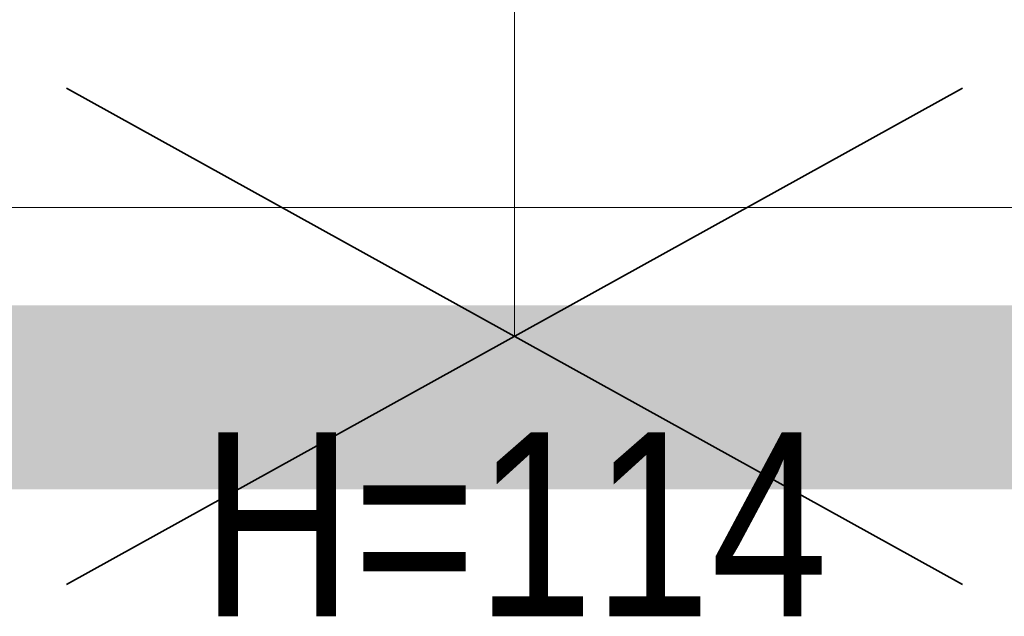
# Model space of a CAD drawing. Header units: millimetres. Extents: x -37445 to 120667, y -123620 to 254214.
# Tile 45 of 219: x 666 to 1201, y -87582 to -87258. Entities that reach past the tile are written whole.
import ezdxf
from ezdxf.enums import TextEntityAlignment as Align

# ---------------------------------------------------------------- set-up
doc = ezdxf.new("R2010")
doc.units = ezdxf.units.MM
doc.linetypes.add('xref_ACAD-LSN_dyspozytornia_PW_rzuty_12$0$DASHED', pattern=[19.05, 12.7, -6.35])
for name, color, linetype, lineweight in [('DEMONTAŻE', 6, 'Continuous', 35), ('Inwentaryzacja$0$Leszno_dyspozytornia_inwentaryzacja$0$FL_grzejniki_istniejące', 1, 'Continuous', 40), ('xref', 8, 'Continuous', 13), ('xref_ACAD-LSN_dyspozytornia_PW_rzuty_12$0$A opis stolarka', 8, 'Continuous', 9), ('xref_ACAD-LSN_dyspozytornia_PW_rzuty_12$0$A opis stolarka NWD typ', 8, 'Continuous', 9), ('xref_ACAD-LSN_dyspozytornia_PW_rzuty_12$0$A widok wyżej', 8, 'xref_ACAD-LSN_dyspozytornia_PW_rzuty_12$0$DASHED', 9), ('xref_ACAD-LSN_dyspozytornia_PW_rzuty_12$0$A-Glaz', 8, 'Continuous', 9)]:
    doc.layers.add(name, color=color, linetype=linetype, lineweight=lineweight)
doc.layers.add('xref_ACAD-LSN_dyspozytornia_PW_rzuty_12$0$A opis ppoż okna', color=8, linetype='Continuous', lineweight=13, transparency=0.25)
doc.styles.add('xref_ACAD-LSN_dyspozytornia_PW_rzuty_12$0$STYL ASA', font='ARIALN.TTF')

# ---------------------------------------------------------------- blocks, each defined once
blk = doc.blocks.new('xref_ACAD-LSN_dyspozytornia_PW_rzuty_12$0$wtag_UP')
at = {"transparency": 33554687, "elevation": 0}
blk.add_lwpolyline([(0, -30), (0, -60)], dxfattribs=at)
at = {"ltscale": 0.1, "transparency": 33554687, "style": 'xref_ACAD-LSN_dyspozytornia_PW_rzuty_12$0$STYL ASA'}
blk.add_attdef('WINDOWS:SZEROKOŚĆ', text='', height=12, rotation=90, dxfattribs=at).set_placement((0, 0), align=Align.BOTTOM_CENTER)
blk.add_attdef('WINDOWS:WYSOKOŚĆ', text='', height=12, rotation=90, dxfattribs=at).set_placement((3.6, 0), align=Align.TOP_CENTER)
blk.add_attdef('WINDOWS:PARAPET', text='', height=10, dxfattribs=at).set_placement((0, -70.225, 0), align=Align.MIDDLE_CENTER)
at = {"layer": 'xref_ACAD-LSN_dyspozytornia_PW_rzuty_12$0$A opis ppoż okna', "ltscale": 0.1, "transparency": 33554687, "style": 'xref_ACAD-LSN_dyspozytornia_PW_rzuty_12$0$STYL ASA'}
blk.add_attdef('WINDOWS:PPOŻ', text='', height=10, dxfattribs=at).set_placement((0, -30, 0), align=Align.MIDDLE_CENTER)
at = {"layer": 'xref_ACAD-LSN_dyspozytornia_PW_rzuty_12$0$A opis stolarka NWD typ', "ltscale": 0.1, "transparency": 33554687, "style": 'xref_ACAD-LSN_dyspozytornia_PW_rzuty_12$0$STYL ASA'}
blk.add_attdef('WINDOWS:PODTYP', text='', height=12, rotation=90, dxfattribs=at).set_placement((1.2, 60), align=Align.TOP_CENTER)
blk.add_attdef('WINDOWS:TYP', text='', height=12, rotation=90, dxfattribs=at).set_placement((2.4, 60), align=Align.BOTTOM_CENTER)
blk = doc.blocks.new('xref_ACAD-LSN_dyspozytornia_PW_rzuty_12')
at = {"layer": 'xref_ACAD-LSN_dyspozytornia_PW_rzuty_12$0$A widok wyżej', "linetype": 'xref_ACAD-LSN_dyspozytornia_PW_rzuty_12$0$DASHED', "lineweight": 9, "ltscale": 0.2}
blk.add_line((67466.684, 81953.22), (67643.684, 81953.22), dxfattribs=at)
at = {"layer": 'xref_ACAD-LSN_dyspozytornia_PW_rzuty_12$0$A-Glaz', "linetype": 'Continuous', "lineweight": 9}
blk.add_line((67643.684, 81953.22), (67466.684, 81953.22), dxfattribs=at)
at = {"layer": 'xref_ACAD-LSN_dyspozytornia_PW_rzuty_12$0$A opis stolarka', "linetype": 'Continuous', "lineweight": 9}
ref = blk.add_blockref('xref_ACAD-LSN_dyspozytornia_PW_rzuty_12$0$wtag_UP', (67555.184, 82006.22, 0), dxfattribs=at)
ref.add_attrib('WINDOWS:PARAPET', 'H=114', dxfattribs={"layer": '0', "ltscale": 0.1, "height": 10, "style": 'xref_ACAD-LSN_dyspozytornia_PW_rzuty_12$0$STYL ASA'}).set_placement((67555.184, 81935.996), align=Align.MIDDLE_CENTER)
blk = doc.blocks.new('x')
at = {"layer": 'DEMONTAŻE'}
for p, q in [((116509.37, 10201.14), (116996.27, 10470.91)), ((116509.37, 10470.91), (116996.27, 10201.14))]:
    blk.add_line(p, q, dxfattribs=at)

msp = doc.modelspace()

# ---------------------------------------------------------------- block references
at = {"layer": 'xref', "xscale": 10, "yscale": 10, "zscale": 10}
msp.add_blockref('xref_ACAD-LSN_dyspozytornia_PW_rzuty_12', (-674616.84, -906892.2), dxfattribs=at)

# ---------------------------------------------------------------- next in the draw order: linework, layer by layer
at = {"layer": 'Inwentaryzacja$0$Leszno_dyspozytornia_inwentaryzacja$0$FL_grzejniki_istniejące', "ltscale": 150, "const_width": 100}
msp.add_lwpolyline([(339.07, -87463.25), (1539.07, -87463.25)], dxfattribs=at)

# ---------------------------------------------------------------- next in the draw order: block references
at = {"layer": 'DEMONTAŻE'}
msp.add_blockref('x', (-115817.82, -97766.02), dxfattribs=at)

doc.saveas('drawing.dxf')
